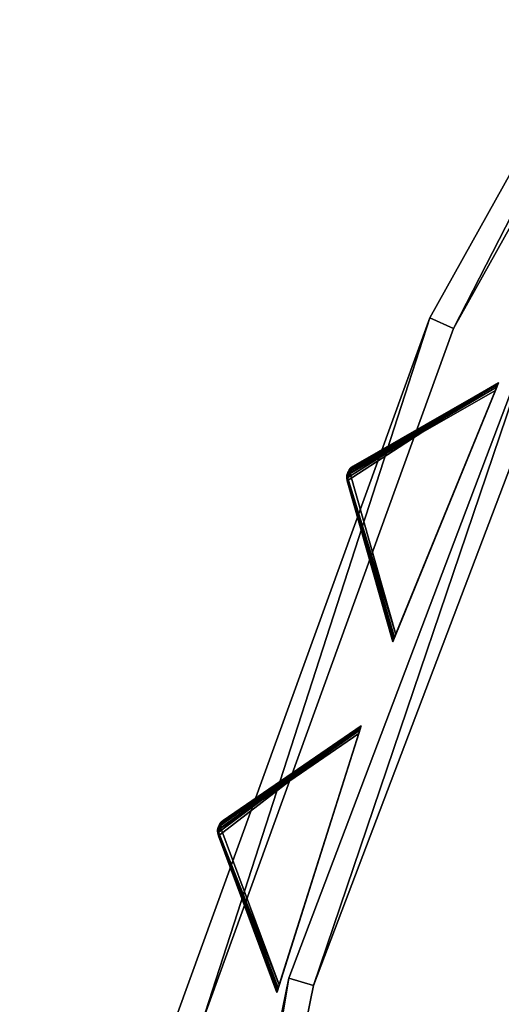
# Model space of a CAD drawing. Extents: x 1239 to 1951, y -365 to 347.
# Tile 150 of 202: x 1241 to 1278, y 86 to 162. Entities that reach past the tile are written whole.
import ezdxf

# ---------------------------------------------------------------- set-up
doc = ezdxf.new("R2010")
doc.units = 0
doc.header["$LTSCALE"] = 25.4
doc.layers.get('0').update_dxf_attribs({"color": 13, "linetype": 'CONTINUOUS'})

# ---------------------------------------------------------------- blocks, each defined once
blk = doc.blocks.new('GRUPUJ_10')
at = {"color": 0}
mesh = blk.add_polyface(dxfattribs=at)
corners = [(0, 334.731, 403.847), (1.997, 334.841, 403.847), (1.462, 391.844, 403.847), (7.718, 278.124, 403.847), (9.671, 278.553, 403.847), (24.417, 223.488, 403.847), (26.276, 224.224, 403.847), (49.663, 172.237, 403.847), (51.38, 173.263, 403.847), (82.804, 125.7, 403.847), (84.334, 126.988, 403.847), (122.98, 85.082, 403.847), (124.285, 86.599, 403.847), (145.389, 67.329, 403.847), (146.566, 68.945, 403.847), (169.152, 51.435, 403.847), (170.196, 53.141, 403.847), (220.124, 25.63, 403.847), (220.881, 27.482, 403.847), (274.575, 8.336, 403.847), (275.025, 10.285, 403.847), (331.094, 0, 403.847), (331.226, 1.996, 403.847), (388.22, 0.838, 403.847), (388.029, 2.829, 403.847), (443.963, 12.764, 403.847), (444.47, 10.83, 403.847), (497.579, 31.543, 403.847), (498.39, 29.714, 403.847), (547.489, 58.679, 403.847), (548.582, 57.004, 403.847), (592.399, 93.469, 403.847), (593.747, 91.992, 403.847), (631.147, 135.014, 403.847), (632.714, 133.772, 403.847), (662.728, 182.235, 403.847), (664.475, 181.261, 403.847), (686.326, 233.912, 403.847), (688.207, 233.23, 403.847), (701.329, 288.704, 403.847), (703.294, 288.333, 403.847), (707.348, 345.194, 403.847), (709.348, 345.143, 403.847), (3.451, 391.632, 403.847), (12.067, 447.982, 403.847), (13.996, 447.454, 403.847), (31.54, 501.693, 403.847), (33.36, 500.862, 403.847), (59.377, 551.584, 403.847), (61.039, 550.472, 403.847), (94.856, 596.363, 403.847), (96.318, 594.999, 403.847), (137.059, 634.872, 403.847), (138.283, 633.291, 403.847), (184.892, 666.112, 403.847), (185.847, 664.355, 403.847), (237.117, 689.274, 403.847), (237.778, 687.387, 403.847), (292.382, 703.759, 403.847), (292.732, 701.79, 403.847), (349.254, 709.192, 403.847), (349.284, 707.192, 403.847), (406.262, 705.431, 403.847), (405.97, 703.452, 403.847), (461.322, 690.668, 403.847), (461.927, 692.574, 403.847), (513.907, 669.17, 403.847), (514.81, 670.954, 403.847), (562.362, 639.515, 403.847), (563.54, 641.131, 403.847), (605.432, 602.471, 403.847), (606.854, 603.878, 403.847), (642.003, 558.999, 403.847), (643.632, 560.159, 403.847), (671.127, 510.222, 403.847), (672.921, 511.106, 403.847), (692.049, 457.406, 403.847), (693.962, 457.991, 403.847), (704.228, 401.918, 403.847), (706.21, 402.188, 403.847)]
mesh.append_faces([[corners[k] for k in face] for face in [(0, 1, 2), (1, 3, 4), (4, 5, 6), (6, 7, 8), (8, 9, 10), (10, 11, 12), (12, 13, 14), (14, 15, 16), (16, 17, 18), (18, 19, 20), (20, 21, 22), (22, 23, 24), (24, 23, 25), (25, 26, 27), (27, 28, 29), (29, 30, 31), (31, 32, 33), (33, 34, 35), (35, 36, 37), (37, 38, 39), (39, 40, 41), (2, 43, 44), (43, 2, 1), (44, 45, 46), (46, 47, 48), (48, 49, 50), (50, 51, 52), (52, 53, 54), (54, 55, 56), (56, 57, 58), (58, 59, 60), (60, 61, 62), (62, 64, 65), (65, 66, 67), (67, 68, 69), (69, 70, 71), (71, 72, 73), (73, 74, 75), (75, 76, 77), (77, 78, 79), (79, 41, 42)]], dxfattribs={"vtx0": -1, "vtx1": -1, "color": 0})
mesh.append_faces([[corners[k] for k in face] for face in [(1, 0, 3), (4, 3, 5), (6, 5, 7), (8, 7, 9), (10, 9, 11), (12, 11, 13), (14, 13, 15), (16, 15, 17), (18, 17, 19), (20, 19, 21), (22, 21, 23), (25, 23, 26), (27, 26, 28), (29, 28, 30), (31, 30, 32), (33, 32, 34), (35, 34, 36), (37, 36, 38), (39, 38, 40), (41, 40, 42), (44, 43, 45), (46, 45, 47), (48, 47, 49), (50, 49, 51), (52, 51, 53), (54, 53, 55), (56, 55, 57), (58, 57, 59), (60, 59, 61), (62, 61, 63), (62, 63, 64), (65, 64, 66), (67, 66, 68), (69, 68, 70), (71, 70, 72), (73, 72, 74), (75, 74, 76), (77, 76, 78), (79, 78, 41)]], dxfattribs={"vtx0": -1, "vtx2": -1, "color": 0})
mesh = blk.add_polyface(dxfattribs=at)
corners = [(1.462, 391.844, 383.847), (3.451, 391.632, 383.847), (1.997, 334.841, 383.847), (12.067, 447.982, 383.847), (13.996, 447.454, 383.847), (31.54, 501.693, 383.847), (33.36, 500.862, 383.847), (59.377, 551.584, 383.847), (61.039, 550.472, 383.847), (94.856, 596.363, 383.847), (96.318, 594.999, 383.847), (137.059, 634.872, 383.847), (138.283, 633.291, 383.847), (184.892, 666.112, 383.847), (185.847, 664.355, 383.847), (237.117, 689.274, 383.847), (237.778, 687.387, 383.847), (292.382, 703.759, 383.847), (292.732, 701.79, 383.847), (349.254, 709.192, 383.847), (349.284, 707.192, 383.847), (406.262, 705.431, 383.847), (405.97, 703.452, 383.847), (461.322, 690.668, 383.847), (461.927, 692.574, 383.847), (513.907, 669.17, 383.847), (514.81, 670.954, 383.847), (562.362, 639.515, 383.847), (563.54, 641.131, 383.847), (605.432, 602.471, 383.847), (606.854, 603.878, 383.847), (642.003, 558.999, 383.847), (643.632, 560.159, 383.847), (671.127, 510.222, 383.847), (672.921, 511.106, 383.847), (692.049, 457.406, 383.847), (693.962, 457.991, 383.847), (704.228, 401.918, 383.847), (706.21, 402.188, 383.847), (707.348, 345.194, 383.847), (709.348, 345.143, 383.847), (0, 334.731, 383.847), (7.718, 278.124, 383.847), (9.671, 278.553, 383.847), (24.417, 223.488, 383.847), (26.276, 224.224, 383.847), (49.663, 172.237, 383.847), (51.38, 173.263, 383.847), (82.804, 125.7, 383.847), (84.334, 126.988, 383.847), (122.98, 85.082, 383.847), (124.285, 86.599, 383.847), (145.389, 67.329, 383.847), (146.566, 68.945, 383.847), (169.152, 51.435, 383.847), (170.196, 53.141, 383.847), (220.124, 25.63, 383.847), (220.881, 27.482, 383.847), (274.575, 8.336, 383.847), (275.025, 10.285, 383.847), (331.094, 0, 383.847), (331.226, 1.996, 383.847), (388.22, 0.838, 383.847), (388.029, 2.829, 383.847), (443.963, 12.764, 383.847), (444.47, 10.83, 383.847), (497.579, 31.543, 383.847), (498.39, 29.714, 383.847), (547.489, 58.679, 383.847), (548.582, 57.004, 383.847), (592.399, 93.469, 383.847), (593.747, 91.992, 383.847), (631.147, 135.014, 383.847), (632.714, 133.772, 383.847), (662.728, 182.235, 383.847), (664.475, 181.261, 383.847), (686.326, 233.912, 383.847), (688.207, 233.23, 383.847), (701.329, 288.704, 383.847), (703.294, 288.333, 383.847)]
mesh.append_faces([[corners[k] for k in face] for face in [(1, 3, 4), (4, 5, 6), (6, 7, 8), (8, 9, 10), (10, 11, 12), (12, 13, 14), (14, 15, 16), (16, 17, 18), (18, 19, 20), (20, 21, 22), (22, 21, 23), (23, 24, 25), (25, 26, 27), (27, 28, 29), (29, 30, 31), (31, 32, 33), (33, 34, 35), (35, 36, 37), (37, 38, 39), (41, 2, 42), (42, 43, 44), (44, 45, 46), (46, 47, 48), (48, 49, 50), (50, 51, 52), (52, 53, 54), (54, 55, 56), (56, 57, 58), (58, 59, 60), (60, 61, 62), (62, 64, 65), (65, 66, 67), (67, 68, 69), (69, 70, 71), (71, 72, 73), (73, 74, 75), (75, 76, 77), (77, 78, 79), (79, 39, 40)]], dxfattribs={"vtx0": -1, "vtx1": -1, "color": 0})
mesh.append_faces([[corners[k] for k in face] for face in [(0, 1, 2), (1, 0, 3), (4, 3, 5), (6, 5, 7), (8, 7, 9), (10, 9, 11), (12, 11, 13), (14, 13, 15), (16, 15, 17), (18, 17, 19), (20, 19, 21), (23, 21, 24), (25, 24, 26), (27, 26, 28), (29, 28, 30), (31, 30, 32), (33, 32, 34), (35, 34, 36), (37, 36, 38), (39, 38, 40), (2, 41, 0), (42, 2, 43), (44, 43, 45), (46, 45, 47), (48, 47, 49), (50, 49, 51), (52, 51, 53), (54, 53, 55), (56, 55, 57), (58, 57, 59), (60, 59, 61), (62, 61, 63), (62, 63, 64), (65, 64, 66), (67, 66, 68), (69, 68, 70), (71, 70, 72), (73, 72, 74), (75, 74, 76), (77, 76, 78), (79, 78, 39)]], dxfattribs={"vtx0": -1, "vtx2": -1, "color": 0})
mesh = blk.add_polyface(dxfattribs=at)
corners = [(13.987, 284.721, 390.847), (9.244, 340.318, 390.847), (7.246, 340.238, 390.847), (15.946, 285.121, 390.847), (29.546, 231.005, 390.847), (31.416, 231.714, 390.847), (53.52, 180.48, 390.847), (55.252, 181.48, 390.847), (85.289, 134.455, 390.847), (86.838, 135.72, 390.847), (124.029, 94.122, 390.847), (125.355, 95.62, 390.847), (168.737, 60.526, 390.847), (169.806, 62.217, 390.847), (218.256, 34.537, 390.847), (219.04, 36.377, 390.847), (271.302, 16.828, 390.847), (271.781, 18.77, 390.847), (326.502, 7.857, 390.847), (326.663, 9.85, 390.847), (354.464, 6.73, 390.847), (354.464, 8.73, 390.847), (382.426, 7.857, 390.847), (382.265, 9.85, 390.847), (437.148, 18.77, 390.847), (437.626, 16.828, 390.847), (489.889, 36.377, 390.847), (490.672, 34.537, 390.847), (539.122, 62.217, 390.847), (540.191, 60.526, 390.847), (583.573, 95.62, 390.847), (584.899, 94.122, 390.847), (622.09, 135.72, 390.847), (623.639, 134.455, 390.847), (653.676, 181.48, 390.847), (655.408, 180.48, 390.847), (677.512, 231.714, 390.847), (679.382, 231.005, 390.847), (692.982, 285.121, 390.847), (694.941, 284.721, 390.847), (699.684, 340.318, 390.847), (701.682, 340.238, 390.847), (9.498, 396.116, 390.847), (11.483, 395.875, 390.847), (20.684, 450.911, 390.847), (22.605, 450.354, 390.847), (40.515, 503.201, 390.847), (42.322, 502.343, 390.847), (68.477, 551.632, 390.847), (70.123, 550.496, 390.847), (103.846, 594.952, 390.847), (105.289, 593.566, 390.847), (145.706, 632.036, 390.847), (146.908, 630.437, 390.847), (192.973, 661.926, 390.847), (193.902, 660.155, 390.847), (244.422, 683.846, 390.847), (245.055, 681.949, 390.847), (298.721, 697.23, 390.847), (299.042, 695.256, 390.847), (354.464, 701.73, 390.847), (354.464, 699.73, 390.847), (409.886, 695.256, 390.847), (410.207, 697.23, 390.847), (463.873, 681.949, 390.847), (464.506, 683.846, 390.847), (515.026, 660.155, 390.847), (515.955, 661.926, 390.847), (562.021, 630.437, 390.847), (563.222, 632.036, 390.847), (603.64, 593.566, 390.847), (605.082, 594.952, 390.847), (638.805, 550.496, 390.847), (640.451, 551.632, 390.847), (666.606, 502.343, 390.847), (668.413, 503.201, 390.847), (686.323, 450.354, 390.847), (688.244, 450.911, 390.847), (697.445, 395.875, 390.847), (699.43, 396.116, 390.847)]
mesh.append_faces([[corners[k] for k in face] for face in [(0, 1, 2), (1, 0, 3), (3, 4, 5), (5, 6, 7), (7, 8, 9), (9, 10, 11), (11, 12, 13), (13, 14, 15), (15, 16, 17), (17, 18, 19), (19, 20, 21), (21, 22, 23), (23, 22, 24), (24, 25, 26), (26, 27, 28), (28, 29, 30), (30, 31, 32), (32, 33, 34), (34, 35, 36), (36, 37, 38), (38, 39, 40), (42, 43, 44), (44, 45, 46), (46, 47, 48), (48, 49, 50), (50, 51, 52), (52, 53, 54), (54, 55, 56), (56, 57, 58), (58, 59, 60), (60, 62, 63), (63, 64, 65), (65, 66, 67), (67, 68, 69), (69, 70, 71), (71, 72, 73), (73, 74, 75), (75, 76, 77), (77, 78, 79), (79, 40, 41)]], dxfattribs={"vtx0": -1, "vtx1": -1, "color": 0})
mesh.append_faces([[corners[k] for k in face] for face in [(3, 0, 4), (5, 4, 6), (7, 6, 8), (9, 8, 10), (11, 10, 12), (13, 12, 14), (15, 14, 16), (17, 16, 18), (19, 18, 20), (21, 20, 22), (24, 22, 25), (26, 25, 27), (28, 27, 29), (30, 29, 31), (32, 31, 33), (34, 33, 35), (36, 35, 37), (38, 37, 39), (40, 39, 41), (1, 42, 2), (42, 1, 43), (44, 43, 45), (46, 45, 47), (48, 47, 49), (50, 49, 51), (52, 51, 53), (54, 53, 55), (56, 55, 57), (58, 57, 59), (60, 59, 61), (60, 61, 62), (63, 62, 64), (65, 64, 66), (67, 66, 68), (69, 68, 70), (71, 70, 72), (73, 72, 74), (75, 74, 76), (77, 76, 78), (79, 78, 40)]], dxfattribs={"vtx0": -1, "vtx2": -1, "color": 0})
mesh = blk.add_polyface(dxfattribs=at)
corners = [(9.498, 396.116, 383.847), (9.244, 340.318, 383.847), (7.246, 340.238, 383.847), (11.483, 395.875, 383.847), (20.684, 450.911, 383.847), (22.605, 450.354, 383.847), (40.515, 503.201, 383.847), (42.322, 502.343, 383.847), (68.477, 551.632, 383.847), (70.123, 550.496, 383.847), (103.846, 594.952, 383.847), (105.289, 593.566, 383.847), (145.706, 632.036, 383.847), (146.908, 630.437, 383.847), (192.973, 661.926, 383.847), (193.902, 660.155, 383.847), (244.422, 683.846, 383.847), (245.055, 681.949, 383.847), (298.721, 697.23, 383.847), (299.042, 695.256, 383.847), (354.464, 701.73, 383.847), (354.464, 699.73, 383.847), (410.207, 697.23, 383.847), (409.886, 695.256, 383.847), (463.873, 681.949, 383.847), (464.506, 683.846, 383.847), (515.026, 660.155, 383.847), (515.955, 661.926, 383.847), (562.021, 630.437, 383.847), (563.222, 632.036, 383.847), (603.64, 593.566, 383.847), (605.082, 594.952, 383.847), (638.805, 550.496, 383.847), (640.451, 551.632, 383.847), (666.606, 502.343, 383.847), (668.413, 503.201, 383.847), (686.323, 450.354, 383.847), (688.244, 450.911, 383.847), (697.445, 395.875, 383.847), (699.43, 396.116, 383.847), (699.684, 340.318, 383.847), (701.682, 340.238, 383.847), (13.987, 284.721, 383.847), (15.946, 285.121, 383.847), (29.546, 231.005, 383.847), (31.416, 231.714, 383.847), (53.52, 180.48, 383.847), (55.252, 181.48, 383.847), (85.289, 134.455, 383.847), (86.838, 135.72, 383.847), (124.029, 94.122, 383.847), (125.355, 95.62, 383.847), (168.737, 60.526, 383.847), (169.806, 62.217, 383.847), (218.256, 34.537, 383.847), (219.04, 36.377, 383.847), (271.302, 16.828, 383.847), (271.781, 18.77, 383.847), (326.502, 7.857, 383.847), (326.663, 9.85, 383.847), (354.464, 6.73, 383.847), (354.464, 8.73, 383.847), (382.265, 9.85, 383.847), (382.426, 7.857, 383.847), (437.148, 18.77, 383.847), (437.626, 16.828, 383.847), (489.889, 36.377, 383.847), (490.672, 34.537, 383.847), (539.122, 62.217, 383.847), (540.191, 60.526, 383.847), (583.573, 95.62, 383.847), (584.899, 94.122, 383.847), (622.09, 135.72, 383.847), (623.639, 134.455, 383.847), (653.676, 181.48, 383.847), (655.408, 180.48, 383.847), (677.512, 231.714, 383.847), (679.382, 231.005, 383.847), (692.982, 285.121, 383.847), (694.941, 284.721, 383.847)]
mesh.append_faces([[corners[k] for k in face] for face in [(0, 1, 2), (1, 0, 3), (3, 4, 5), (5, 6, 7), (7, 8, 9), (9, 10, 11), (11, 12, 13), (13, 14, 15), (15, 16, 17), (17, 18, 19), (19, 20, 21), (21, 22, 23), (23, 22, 24), (24, 25, 26), (26, 27, 28), (28, 29, 30), (30, 31, 32), (32, 33, 34), (34, 35, 36), (36, 37, 38), (38, 39, 40), (42, 43, 44), (44, 45, 46), (46, 47, 48), (48, 49, 50), (50, 51, 52), (52, 53, 54), (54, 55, 56), (56, 57, 58), (58, 59, 60), (60, 62, 63), (63, 64, 65), (65, 66, 67), (67, 68, 69), (69, 70, 71), (71, 72, 73), (73, 74, 75), (75, 76, 77), (77, 78, 79), (79, 40, 41)]], dxfattribs={"vtx0": -1, "vtx1": -1, "color": 0})
mesh.append_faces([[corners[k] for k in face] for face in [(3, 0, 4), (5, 4, 6), (7, 6, 8), (9, 8, 10), (11, 10, 12), (13, 12, 14), (15, 14, 16), (17, 16, 18), (19, 18, 20), (21, 20, 22), (24, 22, 25), (26, 25, 27), (28, 27, 29), (30, 29, 31), (32, 31, 33), (34, 33, 35), (36, 35, 37), (38, 37, 39), (40, 39, 41), (1, 42, 2), (42, 1, 43), (44, 43, 45), (46, 45, 47), (48, 47, 49), (50, 49, 51), (52, 51, 53), (54, 53, 55), (56, 55, 57), (58, 57, 59), (60, 59, 61), (60, 61, 62), (63, 62, 64), (65, 64, 66), (67, 66, 68), (69, 68, 70), (71, 70, 72), (73, 72, 74), (75, 74, 76), (77, 76, 78), (79, 78, 40)]], dxfattribs={"vtx0": -1, "vtx2": -1, "color": 0})
mesh = blk.add_polyface(dxfattribs=at)
corners = [(59.377, 551.584, 403.847), (31.54, 501.693, 383.847), (31.54, 501.693, 403.847), (59.377, 551.584, 383.847)]
mesh.append_faces([[corners[k] for k in face] for face in [(0, 1, 2), (1, 0, 3)]], dxfattribs={"vtx0": -1, "color": 0})
mesh = blk.add_polyface(dxfattribs=at)
corners = [(61.039, 550.472, 383.847), (33.36, 500.862, 403.847), (33.36, 500.862, 383.847), (61.039, 550.472, 403.847)]
mesh.append_faces([[corners[k] for k in face] for face in [(0, 1, 2), (1, 0, 3)]], dxfattribs={"vtx0": -1, "color": 0})
mesh = blk.add_polyface(dxfattribs=at)
corners = [(40.515, 503.201, 390.847), (20.684, 450.911, 383.847), (20.684, 450.911, 390.847), (40.515, 503.201, 383.847)]
mesh.append_faces([[corners[k] for k in face] for face in [(0, 1, 2), (1, 0, 3)]], dxfattribs={"vtx0": -1, "color": 0})
mesh = blk.add_polyface(dxfattribs=at)
corners = [(42.322, 502.343, 383.847), (22.605, 450.354, 390.847), (22.605, 450.354, 383.847), (42.322, 502.343, 390.847)]
mesh.append_faces([[corners[k] for k in face] for face in [(0, 1, 2), (1, 0, 3)]], dxfattribs={"vtx0": -1, "color": 0})
mesh = blk.add_polyface(dxfattribs=at)
corners = [(31.54, 501.693, 403.847), (12.067, 447.982, 383.847), (12.067, 447.982, 403.847), (31.54, 501.693, 383.847)]
mesh.append_faces([[corners[k] for k in face] for face in [(0, 1, 2), (1, 0, 3)]], dxfattribs={"vtx0": -1, "color": 0})
mesh = blk.add_polyface(dxfattribs=at)
corners = [(33.36, 500.862, 383.847), (13.996, 447.454, 403.847), (13.996, 447.454, 383.847), (33.36, 500.862, 403.847)]
mesh.append_faces([[corners[k] for k in face] for face in [(0, 1, 2), (1, 0, 3)]], dxfattribs={"vtx0": -1, "color": 0})
mesh = blk.add_polyface(dxfattribs=at)
corners = [(20.684, 450.911, 390.847), (9.498, 396.116, 383.847), (9.498, 396.116, 390.847), (20.684, 450.911, 383.847)]
mesh.append_faces([[corners[k] for k in face] for face in [(0, 1, 2), (1, 0, 3)]], dxfattribs={"vtx0": -1, "color": 0})
mesh = blk.add_polyface(dxfattribs=at)
corners = [(22.605, 450.354, 383.847), (11.483, 395.875, 390.847), (11.483, 395.875, 383.847), (22.605, 450.354, 390.847)]
mesh.append_faces([[corners[k] for k in face] for face in [(0, 1, 2), (1, 0, 3)]], dxfattribs={"vtx0": -1, "color": 0})
blk = doc.blocks.new('GRUPUJ_12')
at = {"color": 254}
mesh = blk.add_polyface(dxfattribs=at)
corners = [(38.354, 498.508, 395), (26.728, 490.978, 384.866), (30.228, 478.603, 395), (26.692, 491.196, 384.717), (26.704, 491.416, 384.625), (26.764, 491.628, 384.594), (26.87, 491.822, 384.625), (27.015, 491.988, 384.717), (27.193, 492.118, 384.866)]
mesh.append_faces([[corners[k] for k in face] for face in [(0, 1, 2), (7, 0, 8)]], dxfattribs={"vtx0": -1, "color": 254})
mesh.append_faces([[corners[k] for k in face] for face in [(1, 0, 3), (3, 0, 4), (4, 0, 5), (5, 0, 6), (6, 0, 7)]], dxfattribs={"vtx0": -1, "vtx1": -1, "color": 254})
mesh = blk.add_polyface(dxfattribs=at)
corners = [(27.193, 492.118, 255.75), (38.354, 498.508, 245.616), (27.01, 491.9, 255.41)]
mesh.append_faces([[corners[k] for k in face] for face in [(0, 1, 2)]], dxfattribs={"color": 254})
mesh = blk.add_polyface(dxfattribs=at)
corners = [(27.01, 491.9, 255.41), (38.354, 498.508, 245.616), (38.339, 498.47, 245.357)]
mesh.append_faces([[corners[k] for k in face] for face in [(0, 1, 2)]], dxfattribs={"color": 254})
mesh = blk.add_polyface(dxfattribs=at)
corners = [(27.01, 491.9, 255.41), (38.339, 498.47, 245.357), (38.293, 498.358, 245.162)]
mesh.append_faces([[corners[k] for k in face] for face in [(0, 1, 2)]], dxfattribs={"color": 254})
mesh = blk.add_polyface(dxfattribs=at)
corners = [(38.293, 498.358, 245.162), (38.219, 498.178, 245.041), (27.01, 491.9, 255.41)]
mesh.append_faces([[corners[k] for k in face] for face in [(0, 1, 2)]], dxfattribs={"color": 254})
mesh = blk.add_polyface(dxfattribs=at)
corners = [(27.193, 492.118, 255.75), (38.354, 498.508, 395), (38.354, 498.508, 245.616), (27.193, 492.118, 384.866)]
mesh.append_faces([[corners[k] for k in face] for face in [(0, 1, 2), (1, 0, 3)]], dxfattribs={"vtx0": -1, "color": 254})
mesh = blk.add_polyface(dxfattribs=at)
corners = [(30.243, 478.641, 245.357), (30.228, 478.603, 395), (30.228, 478.603, 245.616), (38.354, 498.508, 395), (30.289, 478.753, 245.162), (30.363, 478.933, 245.041), (30.461, 479.173, 245), (38.122, 497.938, 245), (38.219, 498.178, 245.041), (38.293, 498.358, 245.162), (38.339, 498.47, 245.357), (38.354, 498.508, 245.616)]
mesh.append_faces([[corners[k] for k in face] for face in [(0, 1, 2), (3, 10, 11)]], dxfattribs={"vtx0": -1, "color": 254})
mesh.append_faces([[corners[k] for k in face] for face in [(1, 0, 3)]], dxfattribs={"vtx0": -1, "vtx1": -1, "color": 254})
mesh.append_faces([[corners[k] for k in face] for face in [(3, 0, 4), (3, 4, 5), (3, 5, 6), (3, 6, 7), (3, 7, 8), (3, 8, 9), (3, 9, 10)]], dxfattribs={"vtx0": -1, "vtx2": -1, "color": 254})
mesh = blk.add_polyface(dxfattribs=at)
corners = [(38.219, 498.178, 245.041), (26.961, 491.548, 255.134), (27.01, 491.9, 255.41)]
mesh.append_faces([[corners[k] for k in face] for face in [(0, 1, 2)]], dxfattribs={"color": 254})
mesh = blk.add_polyface(dxfattribs=at)
corners = [(38.219, 498.178, 245.041), (38.122, 497.938, 245), (26.961, 491.548, 255.134)]
mesh.append_faces([[corners[k] for k in face] for face in [(0, 1, 2)]], dxfattribs={"color": 254})
mesh = blk.add_polyface(dxfattribs=at)
corners = [(38.122, 497.938, 245), (30.461, 479.173, 245), (26.961, 491.548, 255.134)]
mesh.append_faces([[corners[k] for k in face] for face in [(0, 1, 2)]], dxfattribs={"color": 254})
mesh = blk.add_polyface(dxfattribs=at)
corners = [(26.704, 491.416, 255.75), (26.692, 491.196, 384.717), (26.704, 491.416, 384.625)]
mesh.append_faces([[corners[k] for k in face] for face in [(0, 1, 2)]], dxfattribs={"color": 254})
mesh = blk.add_polyface(dxfattribs=at)
corners = [(26.704, 491.416, 255.75), (26.728, 490.978, 384.866), (26.692, 491.196, 384.717)]
mesh.append_faces([[corners[k] for k in face] for face in [(0, 1, 2)]], dxfattribs={"color": 254})
mesh = blk.add_polyface(dxfattribs=at)
corners = [(26.738, 491.433, 255.507), (26.75, 491.263, 255.41), (26.694, 491.342, 255.75)]
mesh.append_faces([[corners[k] for k in face] for face in [(0, 1, 2)]], dxfattribs={"color": 254})
mesh = blk.add_polyface(dxfattribs=at)
corners = [(26.738, 491.433, 255.507), (26.694, 491.342, 255.75), (26.704, 491.416, 255.75)]
mesh.append_faces([[corners[k] for k in face] for face in [(0, 1, 2)]], dxfattribs={"color": 254})
mesh = blk.add_polyface(dxfattribs=at)
corners = [(26.704, 491.416, 255.75), (26.694, 491.342, 255.75), (26.728, 490.978, 384.866)]
mesh.append_faces([[corners[k] for k in face] for face in [(0, 1, 2)]], dxfattribs={"color": 254})
mesh = blk.add_polyface(dxfattribs=at)
corners = [(26.87, 491.822, 255.75), (26.704, 491.416, 255.75), (26.704, 491.416, 384.625)]
mesh.append_faces([[corners[k] for k in face] for face in [(0, 1, 2)]], dxfattribs={"color": 254})
mesh = blk.add_polyface(dxfattribs=at)
corners = [(26.87, 491.822, 255.75), (26.882, 491.787, 255.507), (26.704, 491.416, 255.75)]
mesh.append_faces([[corners[k] for k in face] for face in [(0, 1, 2)]], dxfattribs={"color": 254})
mesh = blk.add_polyface(dxfattribs=at)
corners = [(26.87, 491.822, 255.75), (26.704, 491.416, 384.625), (26.764, 491.628, 384.594)]
mesh.append_faces([[corners[k] for k in face] for face in [(0, 1, 2)]], dxfattribs={"color": 254})
mesh = blk.add_polyface(dxfattribs=at)
corners = [(26.882, 491.787, 255.507), (26.785, 491.62, 255.541), (26.704, 491.416, 255.75)]
mesh.append_faces([[corners[k] for k in face] for face in [(0, 1, 2)]], dxfattribs={"color": 254})
mesh = blk.add_polyface(dxfattribs=at)
corners = [(26.785, 491.62, 255.541), (26.738, 491.433, 255.507), (26.704, 491.416, 255.75)]
mesh.append_faces([[corners[k] for k in face] for face in [(0, 1, 2)]], dxfattribs={"color": 254})
mesh = blk.add_polyface(dxfattribs=at)
corners = [(26.785, 491.62, 255.541), (26.961, 491.548, 255.134), (26.738, 491.433, 255.507)]
mesh.append_faces([[corners[k] for k in face] for face in [(0, 1, 2)]], dxfattribs={"color": 254})
mesh = blk.add_polyface(dxfattribs=at)
corners = [(26.961, 491.548, 255.134), (26.75, 491.263, 255.41), (26.738, 491.433, 255.507)]
mesh.append_faces([[corners[k] for k in face] for face in [(0, 1, 2)]], dxfattribs={"color": 254})
mesh = blk.add_polyface(dxfattribs=at)
corners = [(26.961, 491.548, 255.134), (30.461, 479.173, 245), (26.75, 491.263, 255.41)]
mesh.append_faces([[corners[k] for k in face] for face in [(0, 1, 2)]], dxfattribs={"color": 254})
mesh = blk.add_polyface(dxfattribs=at)
corners = [(26.87, 491.822, 255.75), (26.764, 491.628, 384.594), (26.87, 491.822, 384.625)]
mesh.append_faces([[corners[k] for k in face] for face in [(0, 1, 2)]], dxfattribs={"color": 254})
mesh = blk.add_polyface(dxfattribs=at)
corners = [(26.882, 491.787, 255.507), (26.961, 491.548, 255.134), (26.785, 491.62, 255.541)]
mesh.append_faces([[corners[k] for k in face] for face in [(0, 1, 2)]], dxfattribs={"color": 254})
mesh = blk.add_polyface(dxfattribs=at)
corners = [(27.015, 491.988, 384.717), (26.915, 491.882, 255.75), (26.87, 491.822, 384.625)]
mesh.append_faces([[corners[k] for k in face] for face in [(0, 1, 2)]], dxfattribs={"color": 254})
mesh = blk.add_polyface(dxfattribs=at)
corners = [(26.915, 491.882, 255.75), (26.87, 491.822, 255.75), (26.87, 491.822, 384.625)]
mesh.append_faces([[corners[k] for k in face] for face in [(0, 1, 2)]], dxfattribs={"color": 254})
mesh = blk.add_polyface(dxfattribs=at)
corners = [(26.915, 491.882, 255.75), (26.882, 491.787, 255.507), (26.87, 491.822, 255.75)]
mesh.append_faces([[corners[k] for k in face] for face in [(0, 1, 2)]], dxfattribs={"color": 254})
mesh = blk.add_polyface(dxfattribs=at)
corners = [(27.193, 492.118, 255.75), (26.882, 491.787, 255.507), (26.915, 491.882, 255.75)]
mesh.append_faces([[corners[k] for k in face] for face in [(0, 1, 2)]], dxfattribs={"color": 254})
mesh = blk.add_polyface(dxfattribs=at)
corners = [(27.193, 492.118, 255.75), (27.01, 491.9, 255.41), (26.882, 491.787, 255.507)]
mesh.append_faces([[corners[k] for k in face] for face in [(0, 1, 2)]], dxfattribs={"color": 254})
mesh = blk.add_polyface(dxfattribs=at)
corners = [(27.01, 491.9, 255.41), (26.961, 491.548, 255.134), (26.882, 491.787, 255.507)]
mesh.append_faces([[corners[k] for k in face] for face in [(0, 1, 2)]], dxfattribs={"color": 254})
mesh = blk.add_polyface(dxfattribs=at)
corners = [(27.015, 491.988, 384.717), (27.193, 492.118, 255.75), (26.915, 491.882, 255.75)]
mesh.append_faces([[corners[k] for k in face] for face in [(0, 1, 2)]], dxfattribs={"color": 254})
mesh = blk.add_polyface(dxfattribs=at)
corners = [(27.193, 492.118, 384.866), (27.193, 492.118, 255.75), (27.015, 491.988, 384.717)]
mesh.append_faces([[corners[k] for k in face] for face in [(0, 1, 2)]], dxfattribs={"color": 254})
mesh = blk.add_polyface(dxfattribs=at)
corners = [(26.694, 491.342, 255.75), (26.728, 490.978, 255.75), (26.728, 490.978, 384.866)]
mesh.append_faces([[corners[k] for k in face] for face in [(0, 1, 2)]], dxfattribs={"color": 254})
mesh = blk.add_polyface(dxfattribs=at)
corners = [(26.694, 491.342, 255.75), (26.75, 491.263, 255.41), (26.728, 490.978, 255.75)]
mesh.append_faces([[corners[k] for k in face] for face in [(0, 1, 2)]], dxfattribs={"color": 254})
mesh = blk.add_polyface(dxfattribs=at)
corners = [(26.75, 491.263, 255.41), (30.243, 478.641, 245.357), (26.728, 490.978, 255.75)]
mesh.append_faces([[corners[k] for k in face] for face in [(0, 1, 2)]], dxfattribs={"color": 254})
mesh = blk.add_polyface(dxfattribs=at)
corners = [(26.728, 490.978, 384.866), (30.228, 478.603, 245.616), (30.228, 478.603, 395), (26.728, 490.978, 255.75)]
mesh.append_faces([[corners[k] for k in face] for face in [(0, 1, 2), (1, 0, 3)]], dxfattribs={"vtx0": -1, "color": 254})
mesh = blk.add_polyface(dxfattribs=at)
corners = [(26.728, 490.978, 255.75), (30.243, 478.641, 245.357), (30.228, 478.603, 245.616)]
mesh.append_faces([[corners[k] for k in face] for face in [(0, 1, 2)]], dxfattribs={"color": 254})
mesh = blk.add_polyface(dxfattribs=at)
corners = [(26.75, 491.263, 255.41), (30.289, 478.753, 245.162), (30.243, 478.641, 245.357)]
mesh.append_faces([[corners[k] for k in face] for face in [(0, 1, 2)]], dxfattribs={"color": 254})
mesh = blk.add_polyface(dxfattribs=at)
corners = [(26.75, 491.263, 255.41), (30.363, 478.933, 245.041), (30.289, 478.753, 245.162)]
mesh.append_faces([[corners[k] for k in face] for face in [(0, 1, 2)]], dxfattribs={"color": 254})
mesh = blk.add_polyface(dxfattribs=at)
corners = [(26.75, 491.263, 255.41), (30.461, 479.173, 245), (30.363, 478.933, 245.041)]
mesh.append_faces([[corners[k] for k in face] for face in [(0, 1, 2)]], dxfattribs={"color": 254})
mesh = blk.add_polyface(dxfattribs=at)
corners = [(27.8, 472.143, 395), (16.827, 463.69, 384.866), (21.324, 451.641, 395), (16.773, 463.904, 384.717), (16.767, 464.125, 384.625), (16.81, 464.341, 384.594), (16.899, 464.543, 384.625), (17.03, 464.72, 384.717), (17.197, 464.864, 384.866)]
mesh.append_faces([[corners[k] for k in face] for face in [(0, 1, 2), (7, 0, 8)]], dxfattribs={"vtx0": -1, "color": 254})
mesh.append_faces([[corners[k] for k in face] for face in [(1, 0, 3), (3, 0, 4), (4, 0, 5), (5, 0, 6), (6, 0, 7)]], dxfattribs={"vtx0": -1, "vtx1": -1, "color": 254})
mesh = blk.add_polyface(dxfattribs=at)
corners = [(27.693, 471.802, 245.041), (17.012, 464.277, 255.134), (17.032, 464.631, 255.41)]
mesh.append_faces([[corners[k] for k in face] for face in [(0, 1, 2)]], dxfattribs={"color": 254})
mesh = blk.add_polyface(dxfattribs=at)
corners = [(27.693, 471.802, 245.041), (27.615, 471.555, 245), (17.012, 464.277, 255.134)]
mesh.append_faces([[corners[k] for k in face] for face in [(0, 1, 2)]], dxfattribs={"color": 254})
mesh = blk.add_polyface(dxfattribs=at)
corners = [(17.032, 464.631, 255.41), (27.8, 472.143, 245.616), (27.788, 472.103, 245.357)]
mesh.append_faces([[corners[k] for k in face] for face in [(0, 1, 2)]], dxfattribs={"color": 254})
mesh = blk.add_polyface(dxfattribs=at)
corners = [(17.197, 464.864, 255.75), (27.8, 472.143, 245.616), (17.032, 464.631, 255.41)]
mesh.append_faces([[corners[k] for k in face] for face in [(0, 1, 2)]], dxfattribs={"color": 254})
mesh = blk.add_polyface(dxfattribs=at)
corners = [(27.788, 472.103, 245.357), (27.752, 471.988, 245.162), (17.032, 464.631, 255.41)]
mesh.append_faces([[corners[k] for k in face] for face in [(0, 1, 2)]], dxfattribs={"color": 254})
mesh = blk.add_polyface(dxfattribs=at)
corners = [(27.752, 471.988, 245.162), (27.693, 471.802, 245.041), (17.032, 464.631, 255.41)]
mesh.append_faces([[corners[k] for k in face] for face in [(0, 1, 2)]], dxfattribs={"color": 254})
mesh = blk.add_polyface(dxfattribs=at)
corners = [(17.197, 464.864, 255.75), (27.8, 472.143, 395), (27.8, 472.143, 245.616), (17.197, 464.864, 384.866)]
mesh.append_faces([[corners[k] for k in face] for face in [(0, 1, 2), (1, 0, 3)]], dxfattribs={"vtx0": -1, "color": 254})
mesh = blk.add_polyface(dxfattribs=at)
corners = [(21.336, 451.68, 245.357), (21.324, 451.641, 395), (21.324, 451.641, 245.616), (27.8, 472.143, 395), (21.372, 451.796, 245.162), (21.431, 451.982, 245.041), (21.509, 452.228, 245), (27.615, 471.555, 245), (27.693, 471.802, 245.041), (27.752, 471.988, 245.162), (27.788, 472.103, 245.357), (27.8, 472.143, 245.616)]
mesh.append_faces([[corners[k] for k in face] for face in [(0, 1, 2), (3, 10, 11)]], dxfattribs={"vtx0": -1, "color": 254})
mesh.append_faces([[corners[k] for k in face] for face in [(1, 0, 3)]], dxfattribs={"vtx0": -1, "vtx1": -1, "color": 254})
mesh.append_faces([[corners[k] for k in face] for face in [(3, 0, 4), (3, 4, 5), (3, 5, 6), (3, 6, 7), (3, 7, 8), (3, 8, 9), (3, 9, 10)]], dxfattribs={"vtx0": -1, "vtx2": -1, "color": 254})
mesh = blk.add_polyface(dxfattribs=at)
corners = [(27.615, 471.555, 245), (21.509, 452.228, 245), (17.012, 464.277, 255.134)]
mesh.append_faces([[corners[k] for k in face] for face in [(0, 1, 2)]], dxfattribs={"color": 254})
mesh = blk.add_polyface(dxfattribs=at)
corners = [(16.799, 464.144, 255.507), (16.763, 464.05, 255.75), (16.767, 464.125, 255.75)]
mesh.append_faces([[corners[k] for k in face] for face in [(0, 1, 2)]], dxfattribs={"color": 254})
mesh = blk.add_polyface(dxfattribs=at)
corners = [(16.799, 464.144, 255.507), (16.825, 463.976, 255.41), (16.763, 464.05, 255.75)]
mesh.append_faces([[corners[k] for k in face] for face in [(0, 1, 2)]], dxfattribs={"color": 254})
mesh = blk.add_polyface(dxfattribs=at)
corners = [(16.899, 464.543, 255.75), (16.767, 464.125, 255.75), (16.767, 464.125, 384.625)]
mesh.append_faces([[corners[k] for k in face] for face in [(0, 1, 2)]], dxfattribs={"color": 254})
mesh = blk.add_polyface(dxfattribs=at)
corners = [(16.899, 464.543, 255.75), (16.914, 464.508, 255.507), (16.767, 464.125, 255.75)]
mesh.append_faces([[corners[k] for k in face] for face in [(0, 1, 2)]], dxfattribs={"color": 254})
mesh = blk.add_polyface(dxfattribs=at)
corners = [(16.899, 464.543, 255.75), (16.767, 464.125, 384.625), (16.81, 464.341, 384.594)]
mesh.append_faces([[corners[k] for k in face] for face in [(0, 1, 2)]], dxfattribs={"color": 254})
mesh = blk.add_polyface(dxfattribs=at)
corners = [(16.914, 464.508, 255.507), (16.831, 464.334, 255.541), (16.767, 464.125, 255.75)]
mesh.append_faces([[corners[k] for k in face] for face in [(0, 1, 2)]], dxfattribs={"color": 254})
mesh = blk.add_polyface(dxfattribs=at)
corners = [(16.831, 464.334, 255.541), (16.799, 464.144, 255.507), (16.767, 464.125, 255.75)]
mesh.append_faces([[corners[k] for k in face] for face in [(0, 1, 2)]], dxfattribs={"color": 254})
mesh = blk.add_polyface(dxfattribs=at)
corners = [(16.831, 464.334, 255.541), (17.012, 464.277, 255.134), (16.799, 464.144, 255.507)]
mesh.append_faces([[corners[k] for k in face] for face in [(0, 1, 2)]], dxfattribs={"color": 254})
mesh = blk.add_polyface(dxfattribs=at)
corners = [(17.012, 464.277, 255.134), (16.825, 463.976, 255.41), (16.799, 464.144, 255.507)]
mesh.append_faces([[corners[k] for k in face] for face in [(0, 1, 2)]], dxfattribs={"color": 254})
mesh = blk.add_polyface(dxfattribs=at)
corners = [(16.899, 464.543, 255.75), (16.81, 464.341, 384.594), (16.899, 464.543, 384.625)]
mesh.append_faces([[corners[k] for k in face] for face in [(0, 1, 2)]], dxfattribs={"color": 254})
mesh = blk.add_polyface(dxfattribs=at)
corners = [(17.012, 464.277, 255.134), (21.509, 452.228, 245), (16.825, 463.976, 255.41)]
mesh.append_faces([[corners[k] for k in face] for face in [(0, 1, 2)]], dxfattribs={"color": 254})
mesh = blk.add_polyface(dxfattribs=at)
corners = [(16.914, 464.508, 255.507), (17.012, 464.277, 255.134), (16.831, 464.334, 255.541)]
mesh.append_faces([[corners[k] for k in face] for face in [(0, 1, 2)]], dxfattribs={"color": 254})
mesh = blk.add_polyface(dxfattribs=at)
corners = [(17.03, 464.72, 384.717), (16.939, 464.606, 255.75), (16.899, 464.543, 384.625)]
mesh.append_faces([[corners[k] for k in face] for face in [(0, 1, 2)]], dxfattribs={"color": 254})
mesh = blk.add_polyface(dxfattribs=at)
corners = [(16.939, 464.606, 255.75), (16.914, 464.508, 255.507), (16.899, 464.543, 255.75)]
mesh.append_faces([[corners[k] for k in face] for face in [(0, 1, 2)]], dxfattribs={"color": 254})
mesh = blk.add_polyface(dxfattribs=at)
corners = [(16.939, 464.606, 255.75), (16.899, 464.543, 255.75), (16.899, 464.543, 384.625)]
mesh.append_faces([[corners[k] for k in face] for face in [(0, 1, 2)]], dxfattribs={"color": 254})
mesh = blk.add_polyface(dxfattribs=at)
corners = [(17.197, 464.864, 255.75), (17.032, 464.631, 255.41), (16.914, 464.508, 255.507)]
mesh.append_faces([[corners[k] for k in face] for face in [(0, 1, 2)]], dxfattribs={"color": 254})
mesh = blk.add_polyface(dxfattribs=at)
corners = [(17.197, 464.864, 255.75), (16.914, 464.508, 255.507), (16.939, 464.606, 255.75)]
mesh.append_faces([[corners[k] for k in face] for face in [(0, 1, 2)]], dxfattribs={"color": 254})
mesh = blk.add_polyface(dxfattribs=at)
corners = [(17.032, 464.631, 255.41), (17.012, 464.277, 255.134), (16.914, 464.508, 255.507)]
mesh.append_faces([[corners[k] for k in face] for face in [(0, 1, 2)]], dxfattribs={"color": 254})
mesh = blk.add_polyface(dxfattribs=at)
corners = [(17.03, 464.72, 384.717), (17.197, 464.864, 255.75), (16.939, 464.606, 255.75)]
mesh.append_faces([[corners[k] for k in face] for face in [(0, 1, 2)]], dxfattribs={"color": 254})
mesh = blk.add_polyface(dxfattribs=at)
corners = [(17.197, 464.864, 384.866), (17.197, 464.864, 255.75), (17.03, 464.72, 384.717)]
mesh.append_faces([[corners[k] for k in face] for face in [(0, 1, 2)]], dxfattribs={"color": 254})
mesh = blk.add_polyface(dxfattribs=at)
corners = [(16.767, 464.125, 255.75), (16.763, 464.05, 255.75), (16.827, 463.69, 384.866)]
mesh.append_faces([[corners[k] for k in face] for face in [(0, 1, 2)]], dxfattribs={"color": 254})
mesh = blk.add_polyface(dxfattribs=at)
corners = [(16.763, 464.05, 255.75), (16.825, 463.976, 255.41), (16.827, 463.69, 255.75)]
mesh.append_faces([[corners[k] for k in face] for face in [(0, 1, 2)]], dxfattribs={"color": 254})
mesh = blk.add_polyface(dxfattribs=at)
corners = [(16.763, 464.05, 255.75), (16.827, 463.69, 255.75), (16.827, 463.69, 384.866)]
mesh.append_faces([[corners[k] for k in face] for face in [(0, 1, 2)]], dxfattribs={"color": 254})
mesh = blk.add_polyface(dxfattribs=at)
corners = [(16.767, 464.125, 255.75), (16.827, 463.69, 384.866), (16.773, 463.904, 384.717)]
mesh.append_faces([[corners[k] for k in face] for face in [(0, 1, 2)]], dxfattribs={"color": 254})
mesh = blk.add_polyface(dxfattribs=at)
corners = [(16.767, 464.125, 255.75), (16.773, 463.904, 384.717), (16.767, 464.125, 384.625)]
mesh.append_faces([[corners[k] for k in face] for face in [(0, 1, 2)]], dxfattribs={"color": 254})
mesh = blk.add_polyface(dxfattribs=at)
corners = [(16.825, 463.976, 255.41), (21.336, 451.68, 245.357), (16.827, 463.69, 255.75)]
mesh.append_faces([[corners[k] for k in face] for face in [(0, 1, 2)]], dxfattribs={"color": 254})
mesh = blk.add_polyface(dxfattribs=at)
corners = [(16.825, 463.976, 255.41), (21.372, 451.796, 245.162), (21.336, 451.68, 245.357)]
mesh.append_faces([[corners[k] for k in face] for face in [(0, 1, 2)]], dxfattribs={"color": 254})
mesh = blk.add_polyface(dxfattribs=at)
corners = [(16.825, 463.976, 255.41), (21.431, 451.982, 245.041), (21.372, 451.796, 245.162)]
mesh.append_faces([[corners[k] for k in face] for face in [(0, 1, 2)]], dxfattribs={"color": 254})
mesh = blk.add_polyface(dxfattribs=at)
corners = [(16.825, 463.976, 255.41), (21.509, 452.228, 245), (21.431, 451.982, 245.041)]
mesh.append_faces([[corners[k] for k in face] for face in [(0, 1, 2)]], dxfattribs={"color": 254})
mesh = blk.add_polyface(dxfattribs=at)
corners = [(16.827, 463.69, 384.866), (21.324, 451.641, 245.616), (21.324, 451.641, 395), (16.827, 463.69, 255.75)]
mesh.append_faces([[corners[k] for k in face] for face in [(0, 1, 2), (1, 0, 3)]], dxfattribs={"vtx0": -1, "color": 254})
mesh = blk.add_polyface(dxfattribs=at)
corners = [(16.827, 463.69, 255.75), (21.336, 451.68, 245.357), (21.324, 451.641, 245.616)]
mesh.append_faces([[corners[k] for k in face] for face in [(0, 1, 2)]], dxfattribs={"color": 254})
blk = doc.blocks.new('CRISTAL-L-7631-7630_STL_1')
at = {"color": 0}
blk.add_blockref('GRUPUJ_12', (144.99, -356.06, 144.219), dxfattribs=at)
at = {"color": 250}
blk.add_blockref('GRUPUJ_10', (146.534, -354.23, 165.372), dxfattribs=at)
blk = doc.blocks.new('GRUPUJ_16')
at = {"color": 0}
blk.add_blockref('CRISTAL-L-7631-7630_STL_1', (-144.99, 356.06, -7.219), dxfattribs=at)
blk = doc.blocks.new('GRUPUJ_5')
at = {"color": 0}
blk.add_blockref('GRUPUJ_16', (0, 0), dxfattribs=at)

msp = doc.modelspace()

# ---------------------------------------------------------------- block references
at = {"color": 0}
msp.add_blockref('GRUPUJ_5', (1239.459, -364.849), dxfattribs=at)

doc.saveas('drawing.dxf')
